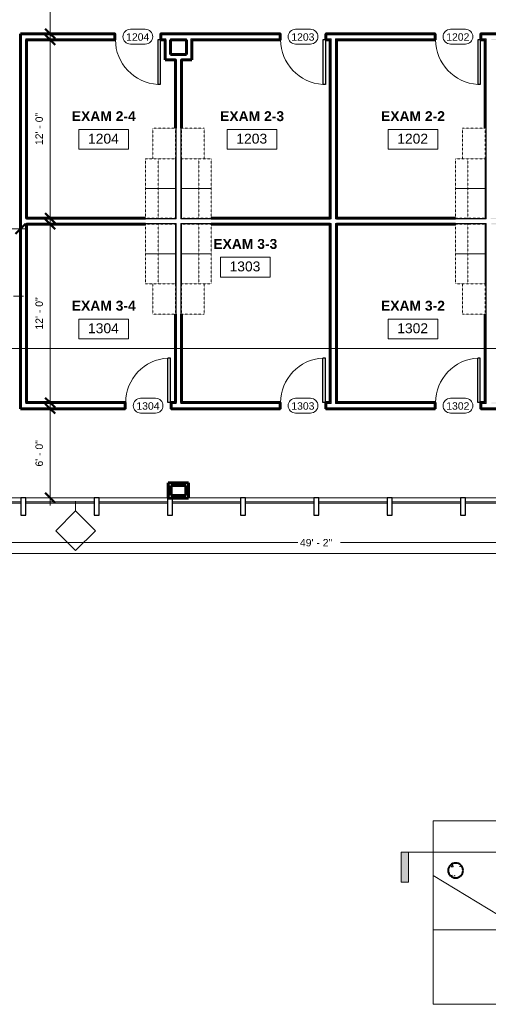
# Model space of a CAD drawing. Header units: inches. Extents: x -1969 to 2015, y -1363 to 1657.
# Tile 20 of 32: x -234 to 144, y -688 to 107. Entities that reach past the tile are written whole.
import ezdxf

# ---------------------------------------------------------------- set-up
doc = ezdxf.new("R2010")
doc.units = ezdxf.units.IN
doc.header["$MEASUREMENT"] = 0
doc.linetypes.add('Dash', pattern=[0.25, 0.125, -0.125])
for name, color, linetype, lineweight in [('A-ANNO-DIMS', 211, 'Continuous', 9), ('A-ANNO-DIMS-64', 211, 'Continuous', 9), ('A-AREA-IDEN', 2, 'Continuous', 9), ('A-DOOR', 31, 'Continuous', 18), ('A-DOOR-IDEN', 31, 'Continuous', 9), ('A-FLOR', 192, 'Continuous', 18), ('A-GLAZ-CURT', 52, 'Continuous', 9), ('A-GLAZ-CWMG', 51, 'Continuous', 9), ('A-WALL', 113, 'Continuous', 18), ('A-WALL-IDEN', 211, 'Continuous', 9), ('A-WALL-PATT', 111, 'Continuous', 60), ('G-ANNO-SYMB', 111, 'Continuous', 9), ('I-WALL', 2, 'Continuous', 18), ('Q-CASE', 31, 'Continuous', 9), ('Q-CASE-HDLN', 31, 'Dash', 9), ('S-COLS', 52, 'Continuous', 9)]:
    doc.layers.add(name, color=color, linetype=linetype, lineweight=lineweight)
doc.styles.add('Arial', font='arial.ttf', dxfattribs={"height": 6})
doc.styles.add('Arial_1', font='arial.ttf', dxfattribs={"height": 8})
doc.styles.add('Arial_B', font='arialbd.ttf', dxfattribs={"height": 8})
doc.dimstyles.new('Linear_-_3_32__Arial', dxfattribs={"dimscale": 12, "dimtxt": 6.121556, "dimasz": 0.666667, "dimexe": 0.5, "dimexo": 0.333333, "dimgap": 0.333333, "dimtad": 1, "dimdec": 3, "dimrnd": 0.125, "dimzin": 3, "dimdsep": 46, "dimlunit": 4, "dimtxsty": 'Arial', "dimblk1": 'OBLIQUE', "dimblk2": 'OBLIQUE', "dimsah": 1, "dimcen": 0.09, "dimdle": 0.5, "dimazin": 0, "dimtfac": 1, "dimtdec": 4, "dimtix": 1, "dimtmove": 0, "dimatfit": 3, "dimfxl": 1, "dimtvp": 1, "dimtfill": 1, "dimfrac": 2, "dimtolj": 1, "dimtzin": 0, "dimarcsym": 2})
pattern_1 = [(0, (0, 0), (20.48, 5.12), [0.845, -14.515, 0.845, -14.515, -81.92]), (0, (0, 0), (20.48, 5.12), [-30.72, 0.845, -29.875, 0.845, -14.515, -35.84]), (0, (0, 0), (20.48, 5.12), [-76.8, 0.845, -9.395, 0.845, -24.755]), (120, (7.68, 2.56), (-14.67405, 15.1762), [0.845, -14.515, 0.845, -14.515, -81.92]), (120, (7.68, 2.56), (-14.67405, 15.1762), [-30.72, 0.845, -29.875, 0.845, -14.515, -35.84]), (120, (7.68, 2.56), (-14.67405, 15.1762), [-76.8, 0.845, -9.395, 0.845, -24.755]), (240, (10.24, 12.8), (-5.80595, -20.2962), [0.845, -14.515, 0.845, -14.515, -81.92]), (240, (10.24, 12.8), (-5.80595, -20.2962), [-30.72, 0.845, -29.875, 0.845, -14.515, -35.84]), (240, (10.24, 12.8), (-5.80595, -20.2962), [-76.8, 0.845, -9.395, 0.845, -24.755])]

# ---------------------------------------------------------------- blocks, each defined once
blk = doc.blocks.new('Single-Flush-w-Metal-Frame - 36_ x 84_-223247-GROUND FLOOR')
at = {"layer": 'A-DOOR'}
for p, q in [((-20, 2.94), (-18, 2.94)), ((-20, 2.44), (-20, 2.94)), ((-18.5, 2.44), (-20, 2.44)), ((-18.5, -2.44), (-18.5, 2.44)), ((-18, 2.94), (-18, -2.94)), ((18, -2.94), (18, 2.94)), ((18, 2.94), (20, 2.94)), ((18.5, 2.44), (18.5, -2.44)), ((20, 2.44), (18.5, 2.44)), ((20, 2.94), (20, 2.44)), ((-20, -2.44), (-18.5, -2.44)), ((-20, -2.94), (-20, -2.44)), ((-18, -2.94), (-20, -2.94)), ((20, -2.94), (18, -2.94)), ((18.5, -2.44), (20, -2.44)), ((20, -2.44), (20, -2.94))]:
    blk.add_line(p, q, dxfattribs=at)
at = {"layer": 'A-DOOR', "lineweight": 30}
for p, q in [((16, -2.44), (16, -38.45)), ((18, -2.44), (16, -2.44)), ((18, -2.44), (18, -38.45)), ((18, -38.45), (16, -38.45))]:
    blk.add_line(p, q, dxfattribs=at)
at = {"layer": 'A-DOOR', "lineweight": 9}
blk.add_arc((18, -2.44), 36.07, 180, 266.82115, dxfattribs=at)
blk = doc.blocks.new('Single-Flush-w-Metal-Frame - 36_ x 84_-V1-GROUND FLOOR')
at = {"layer": 'A-DOOR', "lineweight": 30}
for p, q in [((16, 2.44), (16, 38.45)), ((18, 38.45), (16, 38.45)), ((18, 2.44), (18, 38.45)), ((18, 2.44), (16, 2.44))]:
    blk.add_line(p, q, dxfattribs=at)
at = {"layer": 'A-DOOR'}
for p, q in [((-18, 2.94), (-20, 2.94)), ((-20, 2.94), (-20, 2.44)), ((-20, 2.44), (-18.5, 2.44)), ((-18.5, 2.44), (-18.5, -2.44)), ((-18, -2.94), (-18, 2.94)), ((20, 2.94), (18, 2.94)), ((18, 2.94), (18, -2.94)), ((18.5, -2.44), (18.5, 2.44)), ((18.5, 2.44), (20, 2.44)), ((20, 2.44), (20, 2.94)), ((-18.5, -2.44), (-20, -2.44)), ((-20, -2.44), (-20, -2.94)), ((-20, -2.94), (-18, -2.94)), ((18, -2.94), (20, -2.94)), ((20, -2.44), (18.5, -2.44)), ((20, -2.94), (20, -2.44))]:
    blk.add_line(p, q, dxfattribs=at)
at = {"layer": 'A-DOOR', "lineweight": 9}
blk.add_arc((18, 2.44), 36.07, 93.17885, 180, dxfattribs=at)
blk = doc.blocks.new('Casework-Exam_Room-Midmark-MLDSPXXX-Traditional - 72_x24_x78_-605487-GROUND FLOOR')
at = {"layer": 'Q-CASE-HDLN'}
for p, q in [((-12, 12), (36, 12)), ((-12, -12), (-12, 12)), ((-12, 12), (12, 12)), ((-12, -12), (-12, 12)), ((12, 12), (36, 12)), ((12, -12), (12, 12)), ((12, 12), (12, -12)), ((36, 12), (36, 6.25)), ((36, 12), (36, -12)), ((-12, 2), (36, 2)), ((36, 6.25), (60.625, 6.25)), ((36, 2), (36, -12)), ((60.625, 6.25), (60.625, -12)), ((60.625, -12), (-12, -12)), ((12, -12), (-12, -12)), ((36, -12), (12, -12))]:
    blk.add_line(p, q, dxfattribs=at)
blk = doc.blocks.new('Casework-Exam_Room-Midmark-MLDSPXXX-Traditional - 72_x24_x78_-308100-GROUND FLOOR')
at = {"layer": 'Q-CASE-HDLN'}
for p, q in [((60.625, 12), (-12, 12)), ((-12, 12), (-12, -12)), ((12, 12), (-12, 12)), ((-12, 12), (-12, -12)), ((36, 12), (12, 12)), ((12, 12), (12, -12)), ((12, -12), (12, 12)), ((36, -12), (36, 12)), ((36, -2), (36, 12)), ((60.625, -6.25), (60.625, 12)), ((-12, -2), (36, -2)), ((36, -12), (36, -6.25)), ((36, -6.25), (60.625, -6.25)), ((-12, -12), (36, -12)), ((-12, -12), (12, -12)), ((12, -12), (36, -12))]:
    blk.add_line(p, q, dxfattribs=at)
blk = doc.blocks.new('System Panel - Glazed 2-584724-GROUND FLOOR')
at = {"layer": 'A-GLAZ-CURT', "lineweight": 18}
for p, q in [((23.53, -0.75), (-23.53, -0.75)), ((-23.53, -0.75), (-23.53, -1.75)), ((-23.53, -1.75), (23.53, -1.75)), ((23.53, -1.75), (23.53, -0.75))]:
    blk.add_line(p, q, dxfattribs=at)
blk = doc.blocks.new('System Panel - Glazed 2-584725-GROUND FLOOR')
at = {"layer": 'A-GLAZ-CURT', "lineweight": 18}
for p, q in [((27.53, -0.75), (-27.53, -0.75)), ((-27.53, -0.75), (-27.53, -1.75)), ((-27.53, -1.75), (27.53, -1.75)), ((27.53, -1.75), (27.53, -0.75))]:
    blk.add_line(p, q, dxfattribs=at)
blk = doc.blocks.new('Rectangular Mullion - 15_ x 36_ Rectangular-585378-GROUND FLOOR')
at = {"layer": 'A-GLAZ-CWMG'}
for p, q in [((-232.91, -279.34), (-279.96, -279.34)), ((-230.91, -315.34), (-279.96, -315.34))]:
    blk.add_line(p, q, dxfattribs=at)
blk = doc.blocks.new('Rectangular Mullion - 15_ x 36_ Rectangular-584755-GROUND FLOOR')
at = {"layer": 'A-GLAZ-CWMG'}
for p, q in [((-173.85, -279.34), (-228.91, -279.34)), ((-171.85, -315.34), (-230.91, -315.34))]:
    blk.add_line(p, q, dxfattribs=at)
blk = doc.blocks.new('Rectangular Mullion - 15_ x 36_ Rectangular-V3-GROUND FLOOR')
at = {"layer": 'A-GLAZ-CWMG'}
for p, q in [((-55.74, -279.34), (-97.68, -279.34)), ((-53.74, -315.34), (-112.8, -315.34))]:
    blk.add_line(p, q, dxfattribs=at)
blk = doc.blocks.new('Rectangular Mullion - 4_ x 14_ rectangular-584723-GROUND FLOOR')
at = {"layer": 'A-GLAZ-CWMG', "lineweight": 30}
for p, q in [((-2, 11.5), (2, 11.5)), ((-2, -2.5), (-2, 11.5)), ((2, 11.5), (2, -2.5)), ((2, -2.5), (-2, -2.5))]:
    blk.add_line(p, q, dxfattribs=at)
blk = doc.blocks.new('Concrete-Round-Column - 12_-V28-GROUND FLOOR')
at = {"layer": 'S-COLS'}
h = blk.add_hatch(dxfattribs=at)
h.set_pattern_fill('FP_13', color=256, style=0, pattern_type=2)
h.set_pattern_definition([(50, (-117.518, 579.99), (18.36206, -1.60683), [1.92, -21.12]), (355, (-117.518, 579.99), (-3.55226, 19.2559), [1.536, -16.896]), (100.451, (-115.987, 579.856), (14.8102, 17.6493), [1.632, -17.949]), (46.184, (-117.518, 585.11), (27.32125, -4.2376), [2.88, -31.68]), (96.636, (-115.24, 584.757), (23.9275, 24.9372), [2.448, -26.924]), (351.184, (-117.518, 585.11), (23.9276, 24.9374), [2.304, -25.344]), (21, (-114.958, 583.83), (15.2808, -10.30746), [1.92, -21.12]), (326, (-114.958, 583.83), (6.22856, 18.56374), [1.536, -16.896]), (71.451, (-113.684, 582.971), (21.50985, 8.2563), [1.632, -17.949]), (37.5, (-117.518, 579.99), (0.311095, 8.52254), [0.845, -15.846, 0.845, -16.307, -16.96]), (37.5, (-117.518, 579.99), (0.311095, 8.52254), [-33.843, 0.845, -16.115]), (7.5, (-117.518, 579.99), (6.73464, 10.09743), [0.845, -8.934, 0.845, -15.462, -6.464]), (7.5, (-117.518, 579.99), (6.73464, 10.09743), [-26.086, 0.845, -5.619]), (327.5, (-123.226, 579.99), (13.66611, -0.57719), [0.845, -5.555, 0.845, -19.123, -26.496]), (327.5, (-123.226, 579.99), (13.66611, -0.57719), [-26.368, 0.845, -25.651]), (317.5, (-125.786, 579.99), (14.92985, 2.56286), [0.845, -7.475, 0.845, -12.416, -18.816]), (317.5, (-125.786, 579.99), (14.92985, 2.56286), [-21.581, 0.845, -17.971])])
h.paths.add_polyline_path([(0.85, -5.94), (2.49, -5.46), (3.93, -4.53), (5.05, -3.24), (5.76, -1.69), (6, 0), (5.76, 1.69), (5.05, 3.24), (3.93, 4.53), (2.49, 5.46), (0.85, 5.94), (-0.85, 5.94), (-2.49, 5.46), (-3.93, 4.53), (-5.05, 3.24), (-5.76, 1.69), (-6, 0), (-5.76, -1.69), (-5.05, -3.24), (-3.93, -4.53), (-2.49, -5.46), (-0.85, -5.94)])
at = {"layer": 'S-COLS', "lineweight": 40}
for start, end in [(360, 180), (180, 360)]:
    blk.add_arc((0, 0), 6, start, end, dxfattribs=at)
blk = doc.blocks.new('DIMBLOCK2-GROUND FLOOR')
at = {"layer": 'A-ANNO-DIMS-64', "lineweight": 50}
for p, q in [((-209.35, 155.29), (-213.35, 159.29)), ((-209.35, 155.29), (-205.35, 151.29)), ((-209.35, 95.29), (-213.35, 99.29)), ((-209.35, 95.29), (-205.35, 91.29))]:
    blk.add_line(p, q, dxfattribs=at)
at = {"layer": 'A-ANNO-DIMS-64'}
for p, q in [((-209.35, 89.29), (-209.35, 161.29)), ((-211.01, 155.29), (-203.35, 155.29)), ((-209.35, 155.29), (-211.01, 155.29)), ((-211.01, 95.29), (-203.35, 95.29)), ((-209.35, 95.29), (-211.01, 95.29))]:
    blk.add_line(p, q, dxfattribs=at)
at = {"layer": 'A-ANNO-DIMS-64', "color": 0, "insert": (-221.14, 114.6), "char_height": 6, "width": 25.654, "attachment_point": 1, "rotation": 90, "line_spacing_factor": 0.941778, "style": 'Arial', "bg_fill": 3, "box_fill_scale": 1.25, "bg_fill_color": 256, "bg_fill_true_color": 13158600, "bg_fill_transparency": 0}
blk.add_mtext('5\' - 0"', dxfattribs=at)
blk = doc.blocks.new('_Oblique')
at = {"color": 0, "linetype": 'ByBlock', "lineweight": -2}
blk.add_line((-0.5, -0.5), (0.5, 0.5), dxfattribs=at)
blk = doc.blocks.new('DIMBLOCK3-GROUND FLOOR')
at = {"layer": 'A-ANNO-DIMS-64'}
for p, q in [((-209.35, -59.59), (-209.35, 96.41)), ((-211.01, 90.41), (-203.35, 90.41)), ((-209.35, 90.41), (-211.01, 90.41)), ((-211.01, -53.59), (-203.35, -53.59)), ((-209.35, -53.59), (-211.01, -53.59))]:
    blk.add_line(p, q, dxfattribs=at)
at = {"layer": 'A-ANNO-DIMS-64', "lineweight": 50}
for p, q in [((-209.35, 90.41), (-213.35, 94.41)), ((-209.35, 90.41), (-205.35, 86.41)), ((-209.35, -53.59), (-213.35, -49.59)), ((-209.35, -53.59), (-205.35, -57.59))]:
    blk.add_line(p, q, dxfattribs=at)
at = {"layer": 'A-ANNO-DIMS-64', "color": 0, "insert": (-221.14, 5.42), "char_height": 6, "width": 31.1917, "attachment_point": 1, "rotation": 90, "line_spacing_factor": 0.941778, "style": 'Arial', "bg_fill": 3, "box_fill_scale": 1.25, "bg_fill_color": 256, "bg_fill_true_color": 13158600, "bg_fill_transparency": 0}
blk.add_mtext('12\' - 0"', dxfattribs=at)
blk = doc.blocks.new('DIMBLOCK4-GROUND FLOOR')
at = {"layer": 'A-ANNO-DIMS-64', "lineweight": 50}
for p, q in [((-209.35, -58.46), (-213.35, -54.46)), ((-209.35, -58.46), (-205.35, -62.46)), ((-209.35, -202.46), (-213.35, -198.46)), ((-209.35, -202.46), (-205.35, -206.46))]:
    blk.add_line(p, q, dxfattribs=at)
at = {"layer": 'A-ANNO-DIMS-64'}
for p, q in [((-209.35, -208.46), (-209.35, -52.46)), ((-211.01, -58.46), (-203.35, -58.46)), ((-209.35, -58.46), (-211.01, -58.46)), ((-211.01, -202.46), (-203.35, -202.46)), ((-209.35, -202.46), (-211.01, -202.46))]:
    blk.add_line(p, q, dxfattribs=at)
at = {"layer": 'A-ANNO-DIMS-64', "color": 0, "insert": (-221.14, -143.46), "char_height": 6, "width": 31.1917, "attachment_point": 1, "rotation": 90, "line_spacing_factor": 0.941778, "style": 'Arial', "bg_fill": 3, "box_fill_scale": 1.25, "bg_fill_color": 256, "bg_fill_true_color": 13158600, "bg_fill_transparency": 0}
blk.add_mtext('12\' - 0"', dxfattribs=at)
blk = doc.blocks.new('Room Tag - Room Tag-84095-GROUND FLOOR')
at = {"layer": 'A-AREA-IDEN'}
for p, q in [((-0.3125, -0.0625), (-0.3125, -0.3125)), ((-0.3125, -0.0625), (0.3125, -0.0625)), ((0.3125, -0.0625), (0.3125, -0.3125)), ((-0.3125, -0.3125), (0.3125, -0.3125))]:
    blk.add_line(p, q, dxfattribs=at)
blk = doc.blocks.new('DIMBLOCK12-GROUND FLOOR')
at = {"layer": 'A-ANNO-DIMS-64'}
for p, q in [((-300.09, -62.09), (-227.21, -62.09)), ((-294.09, -60.43), (-294.09, -68.09)), ((-294.09, -62.09), (-294.09, -60.43)), ((-233.21, -60.43), (-233.21, -68.09)), ((-233.21, -62.09), (-233.21, -60.43))]:
    blk.add_line(p, q, dxfattribs=at)
at = {"layer": 'A-ANNO-DIMS-64', "lineweight": 50}
for p, q in [((-294.09, -62.09), (-298.09, -66.09)), ((-294.09, -62.09), (-290.09, -58.09)), ((-233.21, -62.09), (-237.21, -66.09)), ((-233.21, -62.09), (-229.21, -58.09))]:
    blk.add_line(p, q, dxfattribs=at)
at = {"layer": 'A-ANNO-DIMS-64', "color": 0, "insert": (-281.31, -50.3), "char_height": 6, "width": 42.38, "attachment_point": 1, "line_spacing_factor": 0.941778, "style": 'Arial', "bg_fill": 3, "box_fill_scale": 1.25, "bg_fill_color": 256, "bg_fill_true_color": 13158600, "bg_fill_transparency": 0}
blk.add_mtext('5\' - 0 7/8"', dxfattribs=at)
blk = doc.blocks.new('DIMBLOCK15-GROUND FLOOR')
at = {"layer": 'A-ANNO-DIMS-64', "lineweight": 50}
for p, q in [((-209.35, -207.34), (-213.35, -203.34)), ((-209.35, -207.34), (-205.35, -211.34)), ((-209.35, -279.34), (-213.35, -275.34)), ((-209.35, -279.34), (-205.35, -283.34))]:
    blk.add_line(p, q, dxfattribs=at)
at = {"layer": 'A-ANNO-DIMS-64'}
for p, q in [((-209.35, -285.34), (-209.35, -201.34)), ((-211.01, -207.34), (-203.35, -207.34)), ((-209.35, -207.34), (-211.01, -207.34)), ((-211.01, -279.34), (-203.35, -279.34)), ((-209.35, -279.34), (-211.01, -279.34))]:
    blk.add_line(p, q, dxfattribs=at)
at = {"layer": 'A-ANNO-DIMS-64', "color": 0, "insert": (-221.14, -254.03), "char_height": 6, "width": 25.654, "attachment_point": 1, "rotation": 90, "line_spacing_factor": 0.941778, "style": 'Arial', "bg_fill": 3, "box_fill_scale": 1.25, "bg_fill_color": 256, "bg_fill_true_color": 13158600, "bg_fill_transparency": 0}
blk.add_mtext('6\' - 0"', dxfattribs=at)
blk = doc.blocks.new('Section - 3_32_ x 3_8_-54337-GROUND FLOOR')
at = {"layer": 'G-ANNO-SYMB'}
blk.add_hatch(color=256, dxfattribs=at).paths.add_polyline_path([(0, 0.375), (0, 0), (-0.09375, 0), (-0.09375, 0.375)])
for p, q in [((0, 0.375), (-0.09375, 0.375)), ((-0.09375, 0.375), (-0.09375, 0)), ((0, 0), (0, 0.375)), ((-0.09375, 0), (0, 0))]:
    blk.add_line(p, q, dxfattribs=at)
blk = doc.blocks.new('DIMBLOCK26-GROUND FLOOR')
at = {"layer": 'A-ANNO-DIMS-64'}
for p, q in [((-289.96, -291.84), (-289.96, -330.24)), ((-289.96, -324.24), (-289.96, -291.84)), ((300.04, -291.84), (300.04, -330.24)), ((300.04, -324.24), (300.04, -291.84)), ((-289.96, -324.24), (306.04, -324.24))]:
    blk.add_line(p, q, dxfattribs=at)
at = {"layer": 'A-ANNO-DIMS-64', "lineweight": 50}
for p, q in [((-289.96, -324.24), (-293.96, -328.24)), ((-289.96, -324.24), (-285.96, -320.24)), ((300.04, -324.24), (296.04, -328.24)), ((300.04, -324.24), (304.04, -320.24))]:
    blk.add_line(p, q, dxfattribs=at)
at = {"layer": 'A-ANNO-DIMS-64', "color": 0, "insert": (-7.96, -312.45), "char_height": 6, "width": 31.1917, "attachment_point": 1, "line_spacing_factor": 0.941778, "style": 'Arial', "bg_fill": 3, "box_fill_scale": 1.25, "bg_fill_color": 256, "bg_fill_true_color": 13158600, "bg_fill_transparency": 0}
blk.add_mtext('49\' - 2"', dxfattribs=at)
blk = doc.blocks.new('Door Tag - Door Tag-41184-GROUND FLOOR')
at = {"layer": 'A-DOOR-IDEN'}
for p, q in [((-0.09375, 0.09375), (0.09375, 0.09375)), ((-0.09375, -0.09375), (0.09375, -0.09375))]:
    blk.add_line(p, q, dxfattribs=at)
for centre, start, end in [((-0.09375, 0), 90, 270), ((0.09375, 0), 270, 90)]:
    blk.add_arc(centre, 0.09375, start, end, dxfattribs=at)
blk = doc.blocks.new('Wall Tag - 1_2_-62628-GROUND FLOOR')
at = {"layer": 'A-WALL-IDEN'}
for p, q in [((-0.25, 0), (0, 0.25)), ((0, 0.25), (0.25, 0)), ((-0.25, 0), (0, -0.25)), ((0, -0.25), (0.25, 0))]:
    blk.add_line(p, q, dxfattribs=at)

msp = doc.modelspace()

# ---------------------------------------------------------------- hatches: boundary and pattern name
at = {"layer": 'A-WALL-PATT', "lineweight": 9}
h = msp.add_hatch(dxfattribs=at)
h.set_pattern_fill('FP_1', color=256, style=0, pattern_type=2)
h.set_pattern_definition(pattern_1)
h.paths.add_polyline_path([(-232.5874, -206.7108), (-232.5874, 95.2892), (-233.2124, 95.2892), (-233.2124, -206.7108)])
h = msp.add_hatch(dxfattribs=at)
h.set_pattern_fill('FP_1', color=256, style=0, pattern_type=2)
h.set_pattern_definition(pattern_1)
h.paths.add_polyline_path([(137.9126, 94.6642), (217.5376, 94.6642), (217.5376, 95.2892), (137.9126, 95.2892)])
h.paths.add_polyline_path([(263.0153, 94.6642), (282.9126, 94.6642), (282.9126, 95.2892), (254.5376, 95.2784), (254.5376, 94.6642)])
h.paths.add_polyline_path([(319.9126, 94.6642), (366.0376, 94.6642), (366.0376, 95.2892), (319.9126, 95.2892)])
h.paths.add_polyline_path([(100.9126, 94.6642), (100.9126, 95.2892), (13.0376, 95.2892), (13.0376, 94.6642), (23.3528, 94.6642)])
h.paths.add_polyline_path([(-23.9624, 94.6642), (-23.9624, 95.2892), (-120.0874, 95.2892), (-120.0874, 94.6642), (-45.1222, 94.6642)])
h.paths.add_polyline_path([(-232.5874, 94.6642), (-157.0874, 94.6642), (-157.0874, 95.2892), (-232.5874, 95.2892)])
h = msp.add_hatch(dxfattribs=at)
h.set_pattern_fill('FP_1', color=256, style=0, pattern_type=2)
h.set_pattern_definition(pattern_1)
h.paths.add_polyline_path([(-228.9624, -202.4608), (-228.3374, -202.4608), (-228.3374, -57.8358), (-228.9624, -57.8358), (-228.9624, -60.4383)])
h.paths.add_polyline_path([(-228.3374, -53.5858), (-228.3374, 91.0392), (-228.9624, 91.0392), (-228.9624, -53.5858)])
h = msp.add_hatch(dxfattribs=at)
h.set_pattern_fill('FP_1', color=256, style=0, pattern_type=2)
h.set_pattern_definition(pattern_1)
h.paths.add_polyline_path([(275.1626, 90.4142), (275.1626, 91.0392), (262.2876, 91.0392), (262.2876, 90.4142), (263.0153, 90.4142)])
h.paths.add_polyline_path([(319.9126, 90.4142), (361.7876, 90.4142), (361.7876, 91.0392), (319.9126, 91.0392)])
h.paths.add_polyline_path([(279.4126, 90.4142), (282.9126, 90.4142), (282.9126, 91.0392), (278.7876, 91.0392), (278.7876, 90.4142)])
h.paths.add_polyline_path([(217.5376, 90.4142), (217.5376, 91.0392), (146.2876, 91.0392), (146.2876, 90.4142), (160.3028, 90.4142)])
h.paths.add_polyline_path([(17.1626, 90.4142), (17.1626, 91.0392), (13.0376, 91.0392), (13.0376, 90.4142), (16.5376, 90.4142)])
h.paths.add_polyline_path([(258.0376, 90.4142), (258.6626, 90.4142), (258.6626, 91.0392), (254.5376, 91.0392), (254.5376, 90.4142)])
h.paths.add_polyline_path([(21.4126, 90.4142), (100.9126, 90.4142), (100.9126, 91.0392), (21.4126, 91.0392)])
h.paths.add_polyline_path([(-79.3597, 90.4142), (-23.9624, 90.4142), (-23.9624, 91.0392), (-95.8374, 91.0392), (-95.8374, 90.4142), (-95.2124, 90.4142)])
h.paths.add_polyline_path([(-120.0874, 90.4142), (-115.9624, 90.4142), (-115.9624, 91.0392), (-120.0874, 91.0392)])
h.paths.add_polyline_path([(-157.0874, 90.4142), (-157.0874, 91.0392), (-228.3374, 91.0392), (-228.3374, 90.4142), (-182.0722, 90.4142)])
h.paths.add_polyline_path([(142.0376, 90.4142), (142.0376, 91.0392), (137.9126, 91.0392), (137.9126, 90.4142), (141.4126, 90.4142)])
h.paths.add_polyline_path([(-112.3374, 90.4142), (-99.4624, 90.4142), (-99.4624, 91.0392), (-112.3374, 91.0392)])
h = msp.add_hatch(dxfattribs=at)
h.set_pattern_fill('FP_1', color=256, style=0, pattern_type=2)
h.set_pattern_definition(pattern_1)
h.paths.add_polyline_path([(-115.9624, 74.1642), (-115.9624, 90.4142), (-116.5874, 90.4142), (-116.5874, 74.1642)])
h = msp.add_hatch(dxfattribs=at)
h.set_pattern_fill('FP_1', color=256, style=0, pattern_type=2)
h.set_pattern_definition(pattern_1)
h.paths.add_polyline_path([(17.1626, -202.4608), (17.1626, -58.4608), (16.5376, -58.4608), (16.5376, -202.4608)])
h.paths.add_polyline_path([(16.5376, -53.5858), (17.1626, -53.5858), (17.1626, 90.4142), (16.5376, 90.4142), (16.5376, 43.3728)])
h = msp.add_hatch(dxfattribs=at)
h.set_pattern_fill('FP_1', color=256, style=0, pattern_type=2)
h.set_pattern_definition(pattern_1)
h.paths.add_polyline_path([(20.7876, -203.0858), (21.4126, -203.0858), (21.4126, -57.8358), (20.7876, -57.8358), (20.7876, -202.4608)])
h.paths.add_polyline_path([(20.7876, -53.5858), (21.4126, -53.5858), (21.4126, 91.0392), (20.7876, 91.0392), (20.7876, 43.3728)])
h = msp.add_hatch(dxfattribs=at)
h.set_pattern_fill('FP_1', color=256, style=0, pattern_type=2)
h.set_pattern_definition(pattern_1)
h.paths.add_polyline_path([(142.0376, -202.4608), (142.0376, -58.4608), (141.4126, -58.4608), (141.4126, -202.4608)])
h.paths.add_polyline_path([(142.0376, -53.5858), (142.0376, 90.4142), (141.4126, 90.4142), (141.4126, -53.5858)])
h = msp.add_hatch(dxfattribs=at)
h.set_pattern_fill('FP_1', color=256, style=0, pattern_type=2)
h.set_pattern_definition(pattern_1)
h.paths.add_polyline_path([(-112.3374, 74.1642), (-107.7124, 74.1642), (-107.7124, 74.7892), (-115.9624, 74.7892), (-115.9624, 74.1642), (-113.5972, 74.1642)])
h.paths.add_polyline_path([(-103.4624, 74.1642), (-95.8374, 74.1642), (-95.8374, 74.7892), (-103.4624, 74.7892)])
h = msp.add_hatch(dxfattribs=at)
h.set_pattern_fill('FP_1', color=256, style=0, pattern_type=2)
h.set_pattern_definition(pattern_1)
h.paths.add_polyline_path([(-107.7124, -202.4608), (-107.7124, -58.4608), (-108.3374, -58.4608), (-108.3374, -202.4608)])
h.paths.add_polyline_path([(-108.3374, -53.5858), (-107.7124, -53.5858), (-107.7124, 74.1642), (-108.3374, 74.1642), (-108.3374, -47.4619)])
h = msp.add_hatch(dxfattribs=at)
h.set_pattern_fill('FP_1', color=256, style=0, pattern_type=2)
h.set_pattern_definition(pattern_1)
h.paths.add_polyline_path([(-103.4624, -203.0858), (-103.4624, -57.8358), (-104.0874, -57.8358), (-104.0874, -203.0858)])
h.paths.add_polyline_path([(-103.4624, -53.5858), (-103.4624, 74.7892), (-104.0874, 74.7892), (-104.0874, -53.5858)])
h = msp.add_hatch(dxfattribs=at)
h.set_pattern_fill('FP_1', color=256, style=0, pattern_type=2)
h.set_pattern_definition(pattern_1)
h.paths.add_polyline_path([(297.2528, -54.2108), (361.7876, -54.2108), (361.7876, -53.5858), (270.5376, -53.5858), (270.5376, -54.2108), (288.5376, -54.2108)])
h.paths.add_polyline_path([(266.9126, -54.2108), (266.9126, -53.5858), (145.6626, -53.5858), (145.6626, -54.2108), (228.7778, -54.2108)])
h.paths.add_polyline_path([(20.7876, -54.2108), (142.0376, -54.2108), (142.0376, -53.5858), (20.7876, -53.5858)])
h.paths.add_polyline_path([(-107.7124, -54.2108), (-107.7124, -53.5858), (-228.9624, -53.5858), (-228.9624, -54.2108), (-108.3374, -54.2108)])
h.paths.add_polyline_path([(-104.0874, -54.2108), (17.1626, -54.2108), (17.1626, -53.5858), (-104.0874, -53.5858)])
h = msp.add_hatch(dxfattribs=at)
h.set_pattern_fill('FP_1', color=256, style=0, pattern_type=2)
h.set_pattern_definition(pattern_1)
h.paths.add_polyline_path([(337.1626, -58.4608), (361.1626, -58.4608), (361.1626, -57.8358), (276.6001, -57.8358), (276.6001, -58.4608), (313.1626, -58.4608)])
h.paths.add_polyline_path([(260.8501, -58.4608), (260.8501, -57.8358), (146.2876, -57.8358), (146.2876, -58.4608), (260.2251, -58.4608)])
h.paths.add_polyline_path([(126.0653, -58.4608), (142.0376, -58.4608), (142.0376, -57.8358), (21.4126, -57.8358), (21.4126, -58.4608), (123.1626, -58.4608)])
h.paths.add_polyline_path([(272.9751, -58.4608), (272.9751, -57.8358), (264.4751, -57.8358), (264.4751, -58.4608)])
h.paths.add_polyline_path([(16.5376, -58.4608), (17.1626, -58.4608), (17.1626, -57.8358), (-103.4624, -57.8358), (-103.4624, -58.4608), (-45.1222, -58.4608)])
h.paths.add_polyline_path([(-228.3374, -58.4608), (-107.7124, -58.4608), (-107.7124, -57.8358), (-228.3374, -57.8358)])
h = msp.add_hatch(dxfattribs=at)
h.set_pattern_fill('FP_1', color=256, style=0, pattern_type=2)
h.set_pattern_definition(pattern_1)
h.paths.add_polyline_path([(100.9126, -203.0858), (100.9126, -202.4608), (21.4126, -202.4608), (21.4126, -203.0858), (23.3528, -203.0858)])
h.paths.add_polyline_path([(361.1626, -203.0858), (361.1626, -202.4608), (357.6626, -202.4608), (357.6626, -203.0858)])
h.paths.add_polyline_path([(-228.9624, -203.0858), (-148.8374, -203.0858), (-148.8374, -202.4608), (-228.9624, -202.4608)])
h.paths.add_polyline_path([(297.2528, -203.0858), (320.6626, -203.0858), (320.6626, -202.4608), (271.6001, -202.4608), (271.6001, -203.0858)])
h.paths.add_polyline_path([(-103.4624, -203.0858), (-23.9624, -203.0858), (-23.9624, -202.4608), (-103.4624, -202.4608)])
h.paths.add_polyline_path([(-111.8374, -203.0858), (-107.7124, -203.0858), (-107.7124, -202.4608), (-111.8374, -202.4608)])
h.paths.add_polyline_path([(267.3501, -203.0858), (267.3501, -202.4608), (262.7876, -202.4608), (262.7876, -203.0858)])
h.paths.add_polyline_path([(160.3028, -203.0858), (225.7876, -203.0858), (225.7876, -202.4608), (146.2876, -202.4608), (146.2876, -203.0858)])
h.paths.add_polyline_path([(13.0376, -203.0858), (17.1626, -203.0858), (17.1626, -202.4608), (13.0376, -202.4608)])
h.paths.add_polyline_path([(142.0376, -203.0858), (142.0376, -202.4608), (137.9126, -202.4608), (137.9126, -203.0858)])
h = msp.add_hatch(dxfattribs=at)
h.set_pattern_fill('FP_1', color=256, style=0, pattern_type=2)
h.set_pattern_definition(pattern_1)
h.paths.add_polyline_path([(361.1626, -207.3358), (365.4126, -207.3358), (365.4126, -206.7108), (357.6626, -206.7108), (357.6626, -207.3358)])
h.paths.add_polyline_path([(-233.2124, -207.3358), (-148.8374, -207.3358), (-148.8374, -206.7108), (-233.2124, -206.7108)])
h.paths.add_polyline_path([(-111.8374, -207.3358), (-23.9624, -207.3358), (-23.9624, -206.7108), (-111.8374, -206.7108)])
h.paths.add_polyline_path([(13.0376, -207.3358), (100.9126, -207.3358), (100.9126, -206.7108), (13.0376, -206.7108)])
h.paths.add_polyline_path([(137.9126, -207.3358), (225.7876, -207.3358), (225.7876, -206.7108), (137.9126, -206.7108)])
h.paths.add_polyline_path([(320.6626, -207.3358), (320.6626, -206.7108), (262.7876, -206.7108), (262.7876, -207.3358), (297.2528, -207.3358)])
h = msp.add_hatch(dxfattribs=at)
h.set_pattern_fill('FP_1', color=256, style=0, pattern_type=2)
h.set_pattern_definition(pattern_1)
h.paths.add_polyline_path([(-98.3042, -267.7089), (-97.6792, -267.7089), (-97.6792, -267.0839), (-114.1206, -267.0839), (-114.1206, -267.7089), (-113.4956, -267.7089)])

# ---------------------------------------------------------------- linework, layer by layer
at = {"layer": 'A-FLOR'}
for p, q in [((99.5176, -627.9901), (99.5176, -539.8358)), ((99.5176, -539.8358), (593.5376, -539.8358)), ((99.5176, -583.9901), (171.5176, -627.9901)), ((99.5176, -687.9901), (99.5176, -627.9901)), ((171.5175, -627.9902), (99.5176, -627.9901)), ((99.5176, -687.9901), (171.5176, -687.9901))]:
    msp.add_line(p, q, dxfattribs=at)
at = {"layer": 'A-WALL'}
for p, q in [((-157.0874, 94.6642), (-232.5874, 94.6642)), ((-232.5874, 94.6642), (-232.5874, -206.7108)), ((-157.0874, 91.0392), (-228.9624, 91.0392)), ((-228.9624, -54.2108), (-228.9624, 91.0392)), ((-23.9624, 94.6642), (-120.0874, 94.6642)), ((-115.9624, 91.0392), (-120.0874, 91.0392)), ((-115.9624, 91.0392), (-115.9624, 74.7892)), ((-99.4624, 91.0392), (-112.3374, 91.0392)), ((-112.3374, 91.0392), (-112.3374, 90.4142)), ((-99.4624, 91.0392), (-99.4624, 90.4142)), ((-23.9624, 91.0392), (-95.8374, 91.0392)), ((-95.8374, 91.0392), (-95.8374, 74.7892)), ((100.9126, 94.6642), (13.0376, 94.6642)), ((17.1626, 91.0392), (13.0376, 91.0392)), ((17.1626, 91.0392), (17.1626, -54.2108)), ((100.9126, 91.0392), (20.7876, 91.0392)), ((20.7876, -54.2108), (20.7876, 91.0392)), ((21.4126, 91.0392), (21.4126, 90.4142)), ((217.5376, 94.6642), (137.9126, 94.6642)), ((142.0376, 91.0392), (137.9126, 91.0392)), ((142.0376, 91.0392), (142.0376, -54.2108)), ((-107.7124, 74.7892), (-115.9624, 74.7892)), ((-107.7124, 74.7892), (-107.7124, -54.2108)), ((-104.0874, -54.2108), (-104.0874, 74.7892)), ((-95.8374, 74.7892), (-104.0874, 74.7892)), ((-103.4624, 74.7892), (-103.4624, 74.1642)), ((-228.9624, -53.5858), (-228.3374, -53.5858)), ((-107.7124, -54.2108), (-228.9624, -54.2108)), ((17.1626, -54.2108), (-104.0874, -54.2108)), ((142.0376, -54.2108), (20.7876, -54.2108)), ((-228.9624, -57.8358), (-228.9624, -203.0858)), ((-107.7124, -57.8358), (-228.9624, -57.8358)), ((-107.7124, -57.8358), (-107.7124, -203.0858)), ((17.1626, -57.8358), (-104.0874, -57.8358)), ((-104.0874, -203.0858), (-104.0874, -57.8358)), ((17.1626, -57.8358), (17.1626, -203.0858)), ((142.0376, -57.8358), (20.7876, -57.8358)), ((20.7876, -203.0858), (20.7876, -57.8358)), ((142.0376, -57.8358), (142.0376, -203.0858)), ((-228.9624, -203.0858), (-148.8374, -203.0858)), ((-111.8374, -203.0858), (-107.7124, -203.0858)), ((-104.0874, -203.0858), (-23.9624, -203.0858)), ((-103.4624, -203.0858), (-103.4624, -202.4608)), ((13.0376, -203.0858), (17.1626, -203.0858)), ((20.7876, -203.0858), (100.9126, -203.0858)), ((21.4126, -203.0858), (21.4126, -202.4608)), ((137.9126, -203.0858), (142.0376, -203.0858)), ((-232.5874, -206.7108), (-148.8374, -206.7108)), ((-111.8374, -206.7108), (-23.9624, -206.7108)), ((13.0376, -206.7108), (100.9126, -206.7108)), ((137.9126, -206.7108), (225.7876, -206.7108)), ((-98.3042, -267.7089), (-113.4956, -267.7089)), ((-113.4956, -267.7089), (-113.4956, -278.9628)), ((-98.3042, -278.9628), (-98.3042, -267.7089)), ((-113.4956, -278.9628), (-98.3042, -278.9628))]:
    msp.add_line(p, q, dxfattribs=at)
at = {"layer": 'A-WALL-IDEN'}
msp.add_line((-230.7749, -116.5126), (-238.7749, -116.5126), dxfattribs=at)
at = {"layer": 'G-ANNO-SYMB'}
msp.add_line((79.5155, -565.2965), (966.9682, -565.2965), dxfattribs=at)
at = {"layer": 'I-WALL', "lineweight": 60}
for p, q in [((-157.0874, 95.2892), (-233.2124, 95.2892)), ((-233.2124, 95.2892), (-233.2124, -207.3358)), ((-228.3374, 90.4142), (-157.0874, 90.4142)), ((-228.3374, -53.5858), (-228.3374, 90.4142)), ((-157.0874, 90.4142), (-157.0874, 95.2892)), ((-23.9624, 95.2892), (-120.0874, 95.2892)), ((-120.0874, 95.2892), (-120.0874, 90.4142)), ((-120.0874, 90.4142), (-116.5874, 90.4142)), ((-116.5874, 90.4142), (-116.5874, 74.1642)), ((-112.3374, 90.4142), (-99.4624, 90.4142)), ((-112.3374, 78.4142), (-112.3374, 90.4142)), ((-99.4624, 90.4142), (-99.4624, 78.4142)), ((-95.2124, 90.4142), (-23.9624, 90.4142)), ((-95.2124, 74.1642), (-95.2124, 90.4142)), ((-23.9624, 90.4142), (-23.9624, 95.2892)), ((100.9126, 95.2892), (13.0376, 95.2892)), ((13.0376, 95.2892), (13.0376, 90.4142)), ((13.0376, 90.4142), (16.5376, 90.4142)), ((16.5376, 90.4142), (16.5376, -53.5858)), ((21.4126, 90.4142), (100.9126, 90.4142)), ((21.4126, -53.5858), (21.4126, 90.4142)), ((100.9126, 90.4142), (100.9126, 95.2892)), ((217.5376, 95.2892), (137.9126, 95.2892)), ((137.9126, 95.2892), (137.9126, 90.4142)), ((137.9126, 90.4142), (141.4126, 90.4142)), ((141.4126, 90.4142), (141.4126, 19.0392)), ((-116.5874, 74.1642), (-108.3374, 74.1642)), ((-99.4624, 78.4142), (-112.3374, 78.4142)), ((-108.3374, 74.1642), (-108.3374, 19.0392)), ((-103.4624, 19.0392), (-103.4624, 74.1642)), ((-103.4624, 74.1642), (-95.2124, 74.1642)), ((-132.3374, -53.5858), (-228.3374, -53.5858)), ((16.5376, -53.5858), (-79.4624, -53.5858)), ((117.4126, -53.5858), (21.4126, -53.5858)), ((-228.3374, -202.4608), (-228.3374, -58.4608)), ((-228.3374, -58.4608), (-132.3374, -58.4608)), ((-79.4624, -58.4608), (16.5376, -58.4608)), ((16.5376, -58.4608), (16.5376, -202.4608)), ((21.4126, -58.4608), (117.4126, -58.4608)), ((21.4126, -202.4608), (21.4126, -58.4608)), ((-108.3374, -131.0858), (-108.3374, -202.4608)), ((-103.4624, -202.4608), (-103.4624, -131.0858)), ((141.4126, -131.0858), (141.4126, -202.4608)), ((-148.8374, -202.4608), (-228.3374, -202.4608)), ((-148.8374, -207.3358), (-148.8374, -202.4608)), ((-108.3374, -202.4608), (-111.8374, -202.4608)), ((-111.8374, -202.4608), (-111.8374, -207.3358)), ((-23.9624, -202.4608), (-103.4624, -202.4608)), ((-23.9624, -207.3358), (-23.9624, -202.4608)), ((16.5376, -202.4608), (13.0376, -202.4608)), ((13.0376, -202.4608), (13.0376, -207.3358)), ((100.9126, -202.4608), (21.4126, -202.4608)), ((100.9126, -207.3358), (100.9126, -202.4608)), ((141.4126, -202.4608), (137.9126, -202.4608)), ((137.9126, -202.4608), (137.9126, -207.3358)), ((-233.2124, -207.3358), (-148.8374, -207.3358)), ((-111.8374, -207.3358), (-23.9624, -207.3358)), ((13.0376, -207.3358), (100.9126, -207.3358)), ((137.9126, -207.3358), (225.7876, -207.3358)), ((-97.6792, -267.0839), (-114.1206, -267.0839)), ((-114.1206, -267.0839), (-114.1206, -279.5878)), ((-111.8706, -269.3339), (-99.9292, -269.3339)), ((-111.8706, -277.3378), (-111.8706, -269.3339)), ((-99.9292, -269.3339), (-99.9292, -277.3378)), ((-97.6792, -279.5878), (-97.6792, -267.0839)), ((-99.9292, -277.3378), (-111.8706, -277.3378)), ((-114.1206, -279.5878), (-97.6792, -279.5878))]:
    msp.add_line(p, q, dxfattribs=at)

# ---------------------------------------------------------------- block references
at = {"layer": 'A-AREA-IDEN', "xscale": 63.99999999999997, "yscale": 63.99999999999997, "zscale": 63.99999999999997}
for p in [(-166.1818, 22.0353), (-46.6257, 22.0353), (83.0624, 22.0353), (-52.0894, -81.0836), (-166.1818, -130.9561), (83.0624, -130.9561)]:
    msp.add_blockref('Room Tag - Room Tag-84095-GROUND FLOOR', p, dxfattribs=at)
at = {"layer": 'A-DOOR'}
for name, p in [('Single-Flush-w-Metal-Frame - 36_ x 84_-223247-GROUND FLOOR', (-138.5874, 92.8517)), ('Single-Flush-w-Metal-Frame - 36_ x 84_-223247-GROUND FLOOR', (-5.4624, 92.8517)), ('Single-Flush-w-Metal-Frame - 36_ x 84_-223247-GROUND FLOOR', (119.4126, 92.8517)), ('Single-Flush-w-Metal-Frame - 36_ x 84_-V1-GROUND FLOOR', (-130.3374, -204.8983)), ('Single-Flush-w-Metal-Frame - 36_ x 84_-V1-GROUND FLOOR', (-5.4624, -204.8983)), ('Single-Flush-w-Metal-Frame - 36_ x 84_-V1-GROUND FLOOR', (119.4126, -204.8983))]:
    msp.add_blockref(name, p, dxfattribs=at)
at = {"layer": 'A-DOOR-IDEN', "xscale": 63.99999999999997, "yscale": 63.99999999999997, "zscale": 63.99999999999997}
for p in [(-138.5874, 92.8517), (-5.4624, 92.8517), (119.4126, 92.8517), (-130.3374, -204.8983), (-5.4624, -204.8983), (119.4126, -204.8983)]:
    msp.add_blockref('Door Tag - Door Tag-41184-GROUND FLOOR', p, dxfattribs=at)
at = {"layer": 'A-GLAZ-CURT'}
for name, p in [('System Panel - Glazed 2-584724-GROUND FLOOR', (-256.4349, -281.8358)), ('System Panel - Glazed 2-584725-GROUND FLOOR', (-201.3797, -281.8358)), ('System Panel - Glazed 2-584725-GROUND FLOOR', (-142.3246, -281.8358)), ('System Panel - Glazed 2-584725-GROUND FLOOR', (-83.2695, -281.8358)), ('System Panel - Glazed 2-584725-GROUND FLOOR', (-24.2144, -281.8358)), ('System Panel - Glazed 2-584725-GROUND FLOOR', (34.8407, -281.8358)), ('System Panel - Glazed 2-584725-GROUND FLOOR', (93.8958, -281.8358)), ('System Panel - Glazed 2-584725-GROUND FLOOR', (152.951, -281.8358))]:
    msp.add_blockref(name, p, dxfattribs=at)
at = {"layer": 'A-GLAZ-CWMG'}
for name, p in [('Rectangular Mullion - 15_ x 36_ Rectangular-585378-GROUND FLOOR', (0, 0)), ('Rectangular Mullion - 15_ x 36_ Rectangular-584755-GROUND FLOOR', (0, 0)), ('Rectangular Mullion - 15_ x 36_ Rectangular-584755-GROUND FLOOR', (59.0551, 0)), ('Rectangular Mullion - 15_ x 36_ Rectangular-V3-GROUND FLOOR', (0, 0)), ('Rectangular Mullion - 15_ x 36_ Rectangular-584755-GROUND FLOOR', (177.1654, 0)), ('Rectangular Mullion - 15_ x 36_ Rectangular-584755-GROUND FLOOR', (236.2205, 0)), ('Rectangular Mullion - 15_ x 36_ Rectangular-584755-GROUND FLOOR', (295.2756, 0)), ('Rectangular Mullion - 15_ x 36_ Rectangular-584755-GROUND FLOOR', (354.3307, 0))]:
    msp.add_blockref(name, p, dxfattribs=at)
at = {"layer": 'A-GLAZ-CWMG', "extrusion": (0, 0, -1), "rotation": 180}
for p in [(230.9073, -281.8358), (171.8522, -281.8358), (112.7971, -281.8358), (53.7419, -281.8358), (-5.3132, -281.8358), (-64.3683, -281.8358), (-123.4234, -281.8358)]:
    msp.add_blockref('Rectangular Mullion - 4_ x 14_ rectangular-584723-GROUND FLOOR', p, dxfattribs=at)
at = {"layer": 'G-ANNO-SYMB', "extrusion": (0, 0, -1), "xscale": 63.99999999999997, "yscale": 63.99999999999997, "zscale": 63.99999999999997, "rotation": 180}
msp.add_blockref('Section - 3_32_ x 3_8_-54337-GROUND FLOOR', (-79.5155, -565.2965), dxfattribs=at)
at = {"layer": 'Q-CASE'}
for name, p, rotation in [('Casework-Exam_Room-Midmark-MLDSPXXX-Traditional - 72_x24_x78_-605487-GROUND FLOOR', (-120.3374, -41.5858), 89.99999999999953), ('Casework-Exam_Room-Midmark-MLDSPXXX-Traditional - 72_x24_x78_-308100-GROUND FLOOR', (-91.4624, -41.5858), 89.99999999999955), ('Casework-Exam_Room-Midmark-MLDSPXXX-Traditional - 72_x24_x78_-605487-GROUND FLOOR', (129.4126, -41.5858), 89.99999999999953), ('Casework-Exam_Room-Midmark-MLDSPXXX-Traditional - 72_x24_x78_-308100-GROUND FLOOR', (-120.3374, -70.4608), 270.0000000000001), ('Casework-Exam_Room-Midmark-MLDSPXXX-Traditional - 72_x24_x78_-605487-GROUND FLOOR', (-91.4624, -70.4608), 270.0000000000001), ('Casework-Exam_Room-Midmark-MLDSPXXX-Traditional - 72_x24_x78_-308100-GROUND FLOOR', (129.4126, -70.4608), 270.0000000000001)]:
    msp.add_blockref(name, p, dxfattribs=dict(at, rotation=rotation))
at = {"layer": 'S-COLS'}
msp.add_blockref('Concrete-Round-Column - 12_-V28-GROUND FLOOR', (117.5176, -579.9901), dxfattribs=at)

# ---------------------------------------------------------------- texts
at = {"layer": 'A-AREA-IDEN', "char_height": 8, "width": 62.014, "attachment_point": 1, "style": 'Arial_B'}
for s, insert in [('EXAM 2-4', (-191.8503, 32.7516)), ('EXAM 2-3', (-72.2941, 32.7516)), ('EXAM 2-2', (57.394, 32.7516)), ('EXAM 3-3', (-77.7579, -70.3672)), ('EXAM 3-4', (-191.8503, -120.2398)), ('EXAM 3-2', (57.394, -120.2398))]:
    msp.add_mtext(s, dxfattribs=dict(at, insert=insert))
at = {"layer": 'A-AREA-IDEN', "lineweight": 20, "char_height": 8, "width": 29.896, "attachment_point": 1, "style": 'Arial_1'}
for s, insert in [('1204', (-178.7874, 14.5846)), ('1203', (-59.2313, 14.5846)), ('1202', (70.4568, 14.5846)), ('1303', (-64.695, -88.5343)), ('1304', (-178.7874, -138.4068)), ('1302', (70.4568, -138.4068))]:
    msp.add_mtext(s, dxfattribs=dict(at, insert=insert))
at = {"layer": 'A-DOOR-IDEN', "char_height": 6, "width": 22.624, "attachment_point": 1, "style": 'Arial'}
for s, insert in [('1204', (-148.0386, 95.6143)), ('1203', (-14.9136, 95.6143)), ('1202', (109.9614, 95.6143)), ('1304', (-139.7886, -202.1357)), ('1303', (-14.9136, -202.1357)), ('1302', (109.9614, -202.1357))]:
    msp.add_mtext(s, dxfattribs=dict(at, insert=insert))

# ---------------------------------------------------------------- next in the draw order: dimensions: what is measured, and where the dimension line sits
at = {"layer": 'A-ANNO-DIMS'}
dim = msp.add_linear_dim(base=(-209.352, 155.2892), p1=(-215.0089, 95.2892), p2=(-215.0089, 155.2892), angle=90, dimstyle='Linear_-_3_32__Arial', override={"dimpost": '<>', "dimfxl": 60}, dxfattribs=at)
dim.commit()
dim.dimension.update_dxf_attribs({"geometry": 'DIMBLOCK2-GROUND FLOOR', "text_midpoint": (-216.4155, 125.2892)})
dim = msp.add_linear_dim(base=(-233.2124, -62.0879), p1=(-294.0874, -56.4311), p2=(-233.2124, -56.4311), dimstyle='Linear_-_3_32__Arial', override={"dimpost": '<>', "dimfxl": 60.875}, dxfattribs=at)
dim.commit()
dim.dimension.update_dxf_attribs({"geometry": 'DIMBLOCK12-GROUND FLOOR', "text_midpoint": (-263.6499, -54.9856)})

# ---------------------------------------------------------------- next in the draw order: dimensions: what is measured, and where the dimension line sits
dim = msp.add_linear_dim(base=(-209.352, 90.4142), p1=(-215.0089, -53.5858), p2=(-215.0089, 90.4142), angle=90, dimstyle='Linear_-_3_32__Arial', override={"dimpost": '<>', "dimfxl": 144}, dxfattribs=at)
dim.commit()
dim.dimension.update_dxf_attribs({"geometry": 'DIMBLOCK3-GROUND FLOOR', "text_midpoint": (-216.4155, 18.4142)})

# ---------------------------------------------------------------- next in the draw order: dimensions: what is measured, and where the dimension line sits
dim = msp.add_linear_dim(base=(-209.352, -58.4608), p1=(-215.0089, -202.4608), p2=(-215.0089, -58.4608), angle=90, dimstyle='Linear_-_3_32__Arial', override={"dimpost": '<>', "dimfxl": 144}, dxfattribs=at)
dim.commit()
dim.dimension.update_dxf_attribs({"geometry": 'DIMBLOCK4-GROUND FLOOR', "text_midpoint": (-216.4155, -130.4608)})

# ---------------------------------------------------------------- next in the draw order: linework, layer by layer
at = {"layer": 'G-ANNO-SYMB'}
msp.add_line((-923.3546, -158.7257), (964.4889, -158.7257), dxfattribs=at)

# ---------------------------------------------------------------- next in the draw order: dimensions: what is measured, and where the dimension line sits
at = {"layer": 'A-ANNO-DIMS'}
dim = msp.add_linear_dim(base=(-209.352, -207.3358), p1=(-215.0089, -279.3358), p2=(-215.0089, -207.3358), angle=90, dimstyle='Linear_-_3_32__Arial', override={"dimpost": '<>', "dimfxl": 72}, dxfattribs=at)
dim.commit()
dim.dimension.update_dxf_attribs({"geometry": 'DIMBLOCK15-GROUND FLOOR', "text_midpoint": (-216.4155, -243.3358)})

# ---------------------------------------------------------------- next in the draw order: dimensions: what is measured, and where the dimension line sits
dim = msp.add_linear_dim(base=(300.0376, -324.2371), p1=(-289.9624, -287.8358), p2=(300.0376, -287.8358), dimstyle='Linear_-_3_32__Arial', override={"dimpost": '<>', "dimfxl": 590}, dxfattribs=at)
dim.commit()
dim.dimension.update_dxf_attribs({"geometry": 'DIMBLOCK26-GROUND FLOOR', "text_midpoint": (5.0376, -317.1737)})

# ---------------------------------------------------------------- next in the draw order: linework, layer by layer
at = {"layer": 'A-WALL-IDEN'}
msp.add_line((-188.8242, -281.8358), (-188.8242, -289.8358), dxfattribs=at)

# ---------------------------------------------------------------- next in the draw order: block references
at = {"layer": 'A-WALL-IDEN', "xscale": 63.99999999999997, "yscale": 63.99999999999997, "zscale": 63.99999999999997}
msp.add_blockref('Wall Tag - 1_2_-62628-GROUND FLOOR', (-188.8242, -305.8358), dxfattribs=at)

doc.saveas('drawing.dxf')
